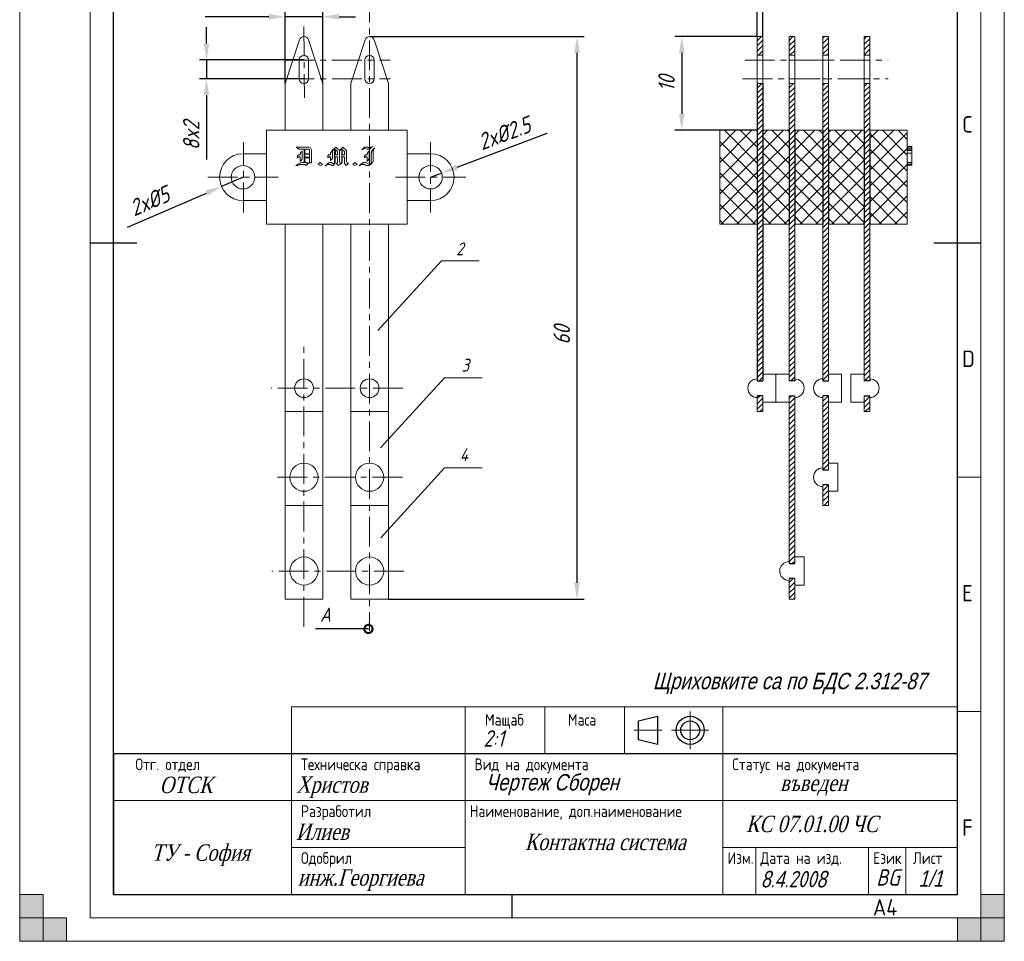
# Model space of a CAD drawing. Extents: x 0 to 210, y 0 to 297.
# Tile 1 of 2: x 0 to 210, y 0 to 197. Entities that reach past the tile are written whole.
import ezdxf
from ezdxf.enums import TextEntityAlignment as Align

# ---------------------------------------------------------------- set-up
doc = ezdxf.new("R2010")
doc.units = 0
doc.linetypes.add('CENTER', pattern=[50.8, 31.75, -6.35, 6.35, -6.35])
doc.layers.get('0').update_dxf_attribs({"linetype": 'CONTINUOUS'})
doc.layers.get('DEFPOINTS').update_dxf_attribs({"linetype": 'CONTINUOUS'})
for name, color, linetype, lineweight in [('AxisLine', 6, 'CENTER', 20), ('Dimensions', 1, 'CONTINUOUS', 20), ('Hatch', 3, 'CONTINUOUS', 20), ('Text35', 3, 'CONTINUOUS', 35), ('Text50', 9, 'CONTINUOUS', 15), ('Thick Line', 5, 'CONTINUOUS', 30), ('ThickLine', 5, 'CONTINUOUS', 30), ('ThinLine', 1, 'CONTINUOUS', 20)]:
    doc.layers.add(name, color=color, linetype=linetype, lineweight=lineweight)
doc.styles.add('ISO Proportional', font='isocp.shx')
doc.styles.get("Standard").update_dxf_attribs({"font": 'simplexc.shx', "width": 0.8, "oblique": 15})
doc.styles.add('WFTEXTn', font='simplexc.shx', dxfattribs={"width": 0.8})
doc.dimstyles.get("Standard").update_dxf_attribs({"dimtxt": 3.5, "dimasz": 3.5, "dimexe": 1.5, "dimexo": 0, "dimgap": 1.5, "dimtad": 1, "dimdsep": 46, "dimtxsty": 'Standard', "dimcen": -1.5, "dimdle": 1.25, "dimadec": 0, "dimazin": 0, "dimtfac": 0.75, "dimtdec": 1, "dimtmove": 0, "dimatfit": 3, "dimfxl": 0, "dimtolj": 1, "dimarcsym": 0})
doc.dimstyles.new('STANDARD$7', dxfattribs={"dimtxt": 3.5, "dimasz": 3.5, "dimexe": 1.5, "dimexo": 0, "dimgap": 1.5, "dimtad": 1, "dimdsep": 46, "dimtxsty": 'Standard', "dimblk1": 'DOTSMALL', "dimblk2": 'DOTSMALL', "dimsah": 1, "dimcen": -1.5, "dimdle": 1.25, "dimadec": 0, "dimazin": 0, "dimtfac": 0.75, "dimtdec": 1, "dimtmove": 0, "dimatfit": 3, "dimldrblk": 'DOTSMALL', "dimfxl": 0, "dimtolj": 1, "dimarcsym": 0})

# ---------------------------------------------------------------- blocks, each defined once
blk = doc.blocks.new('*D13')
at = {"layer": 'DEFPOINTS', "color": 0, "ltscale": 0.2}
for p in [(74.64, 192.98), (118.87, 192.98), (78.63, 72.98)]:
    blk.add_point(p, dxfattribs=at)
at = {"layer": 'Dimensions', "color": 0, "lineweight": -2, "ltscale": 0.2}
for p, q in [((74.64, 192.98), (120.37, 192.98)), ((118.87, 76.48), (118.87, 189.48)), ((78.63, 72.98), (120.37, 72.98))]:
    blk.add_line(p, q, dxfattribs=at)
at = {"layer": 'Dimensions', "color": 0, "ltscale": 0.2}
for points in [[(118.29, 189.48), (119.46, 189.48), (118.87, 192.98)], [(118.29, 76.48), (119.46, 76.48), (118.87, 72.98)]]:
    blk.add_solid(points, dxfattribs=at)
at = {"layer": 'Dimensions', "color": 0, "ltscale": 0.2, "insert": (115.62, 129.34), "char_height": 3.5, "attachment_point": 5, "rotation": 90}
blk.add_mtext('\\A1;60', dxfattribs=at)
blk = doc.blocks.new('*D14')
at = {"layer": 'DEFPOINTS', "color": 0, "ltscale": 0.2}
for p in [(89.97, 163.86), (87.63, 162.98)]:
    blk.add_point(p, dxfattribs=at)
at = {"layer": 'Dimensions', "color": 0, "lineweight": -2, "ltscale": 0.2}
for p, q in [((112.45, 172.29), (93.25, 165.08)), ((87.63, 162.98), (89.97, 163.86))]:
    blk.add_line(p, q, dxfattribs=at)
at = {"layer": 'Dimensions', "color": 0, "ltscale": 0.2}
blk.add_solid([(93.05, 165.63), (93.46, 164.54), (89.97, 163.86)], dxfattribs=at)
at = {"layer": 'Dimensions', "color": 0, "ltscale": 0.2, "insert": (103.35, 172.34), "char_height": 3.5, "attachment_point": 5, "rotation": 20.5639}
blk.add_mtext('\\A1;2x%%c2.5', dxfattribs=at)
blk = doc.blocks.new('*D17')
at = {"layer": 'DEFPOINTS', "color": 0, "ltscale": 0.2}
for p in [(47.63, 162.98), (43.04, 160.99)]:
    blk.add_point(p, dxfattribs=at)
at = {"layer": 'Dimensions', "color": 0, "lineweight": -2, "ltscale": 0.2}
for p, q in [((47.63, 162.98), (43.04, 160.99)), ((23.02, 152.33), (39.83, 159.6))]:
    blk.add_line(p, q, dxfattribs=at)
at = {"layer": 'Dimensions', "color": 0, "ltscale": 0.2}
blk.add_solid([(39.6, 160.14), (40.06, 159.07), (43.04, 160.99)], dxfattribs=at)
at = {"layer": 'Dimensions', "color": 0, "ltscale": 0.2, "insert": (27.69, 157.89), "char_height": 3.5, "attachment_point": 5, "rotation": 23.3936}
blk.add_mtext('\\A1;2x%%c5', dxfattribs=at)
blk = doc.blocks.new('_DOTSMALL')
at = {"color": 0, "linetype": 'ByBlock', "ltscale": 0.5, "const_width": 0.5}
blk.add_lwpolyline([(-0.0625, 0, 1), (0.0625, 0, 1)], format="xyb", close=True, dxfattribs=at)
blk = doc.blocks.new('*D39')
at = {"layer": 'DEFPOINTS', "color": 0, "ltscale": 0.2}
for p in [(157.3, 192.98), (141.21, 172.98), (157.3, 172.98)]:
    blk.add_point(p, dxfattribs=at)
at = {"layer": 'ThinLine', "color": 0, "lineweight": -2, "ltscale": 0.2}
for p, q in [((157.3, 192.98), (139.71, 192.98)), ((141.21, 189.48), (141.21, 176.48)), ((157.3, 172.98), (139.71, 172.98))]:
    blk.add_line(p, q, dxfattribs=at)
at = {"layer": 'ThinLine', "color": 0, "ltscale": 0.2}
for points in [[(140.63, 189.48), (141.8, 189.48), (141.21, 192.98)], [(140.63, 176.48), (141.8, 176.48), (141.21, 172.98)]]:
    blk.add_solid(points, dxfattribs=at)
at = {"layer": 'ThinLine', "color": 0, "ltscale": 0.2, "insert": (137.96, 182.98), "char_height": 3.5, "attachment_point": 5, "rotation": 90}
blk.add_mtext('\\A1;10', dxfattribs=at)
blk = doc.blocks.new('*D41')
at = {"layer": 'DEFPOINTS', "color": 0, "ltscale": 0.2}
for p in [(39.84, 187.98), (60.67, 187.98), (60.63, 183.98)]:
    blk.add_point(p, dxfattribs=at)
at = {"layer": 'ThinLine', "color": 0, "lineweight": -2, "ltscale": 0.2}
for p, q in [((39.84, 191.48), (39.84, 194.98)), ((60.67, 187.98), (38.34, 187.98)), ((39.84, 187.98), (39.84, 183.98)), ((60.63, 183.98), (38.34, 183.98)), ((39.84, 180.48), (39.84, 166.73))]:
    blk.add_line(p, q, dxfattribs=at)
at = {"layer": 'ThinLine', "color": 0, "ltscale": 0.2}
for points in [[(39.25, 191.48), (40.42, 191.48), (39.84, 187.98)], [(39.25, 180.48), (40.42, 180.48), (39.84, 183.98)]]:
    blk.add_solid(points, dxfattribs=at)
at = {"layer": 'ThinLine', "color": 0, "ltscale": 0.2, "insert": (36.59, 171.85), "char_height": 3.5, "attachment_point": 5, "rotation": 90}
blk.add_mtext('\\A1;8x2', dxfattribs=at)
blk = doc.blocks.new('*D42')
at = {"layer": 'DEFPOINTS', "color": 0, "ltscale": 0.2}
for p in [(56.63, 197.21), (56.63, 182.98), (64.63, 182.98)]:
    blk.add_point(p, dxfattribs=at)
at = {"layer": 'ThinLine', "color": 0, "lineweight": -2, "ltscale": 0.2}
for p, q in [((56.63, 182.98), (56.63, 198.71)), ((64.63, 182.98), (64.63, 198.71)), ((53.13, 197.21), (39.57, 197.21)), ((64.63, 197.21), (56.63, 197.21)), ((68.13, 197.21), (71.63, 197.21))]:
    blk.add_line(p, q, dxfattribs=at)
at = {"layer": 'ThinLine', "color": 0, "ltscale": 0.2}
for points in [[(53.13, 197.79), (53.13, 196.62), (56.63, 197.21)], [(68.13, 197.79), (68.13, 196.62), (64.63, 197.21)]]:
    blk.add_solid(points, dxfattribs=at)
at = {"layer": 'ThinLine', "color": 0, "ltscale": 0.2, "insert": (44.6, 200.46), "char_height": 3.5, "attachment_point": 5}
blk.add_mtext('\\A1;8x4', dxfattribs=at)
blk = doc.blocks.new('*D43')
at = {"layer": 'DEFPOINTS', "color": 0, "ltscale": 0.2}
for p in [(157.3, 199.9), (157.3, 192.98), (158.5, 192.98)]:
    blk.add_point(p, dxfattribs=at)
at = {"layer": 'ThinLine', "color": 0, "lineweight": -2, "ltscale": 0.2}
for p, q in [((153.8, 199.9), (136.14, 199.9)), ((157.3, 192.98), (157.3, 201.4)), ((158.5, 199.9), (157.3, 199.9)), ((158.5, 192.98), (158.5, 201.4)), ((162, 199.9), (165.5, 199.9))]:
    blk.add_line(p, q, dxfattribs=at)
at = {"layer": 'ThinLine', "color": 0, "ltscale": 0.2}
for points in [[(153.8, 200.49), (153.8, 199.32), (157.3, 199.9)], [(162, 200.49), (162, 199.32), (158.5, 199.9)]]:
    blk.add_solid(points, dxfattribs=at)
at = {"layer": 'ThinLine', "color": 0, "ltscale": 0.2, "insert": (143.22, 203.15), "char_height": 3.5, "attachment_point": 5}
blk.add_mtext('\\A1;8x0.6', dxfattribs=at)

msp = doc.modelspace()

# ---------------------------------------------------------------- hatches: boundary and pattern name
at = {"layer": 'Hatch', "ltscale": 0.2}
h = msp.add_hatch(dxfattribs=at)
h.set_pattern_fill('ANSI31', color=256, scale=0.25, style=0)
h.paths.add_polyline_path([(165.302, 152.977), (165.302, 172.977), (165.302, 182.977), (164.102, 182.977), (164.102, 172.977), (164.102, 152.977), (164.102, 119.577), (165.302, 119.577), (165.302, 119.977)])
h.paths.add_polyline_path([(172.502, 152.977), (172.502, 172.977), (172.502, 182.977), (171.302, 182.977), (171.302, 172.977), (171.302, 152.977), (171.302, 119.581), (172.502, 119.581)])
h.paths.add_polyline_path([(158.502, 182.977), (157.302, 182.977), (157.302, 119.577), (158.502, 119.577)])
h.paths.add_polyline_path([(181.302, 152.977), (181.302, 172.977), (181.302, 182.977), (180.102, 182.977), (180.102, 172.977), (180.102, 152.977), (180.102, 119.577), (181.302, 119.577), (181.302, 119.977)])
h.paths.add_polyline_path([(181.302, 116.377), (180.102, 116.377), (180.102, 112.977), (181.302, 112.977)])
h.paths.add_polyline_path([(158.502, 116.377), (157.302, 116.377), (157.302, 112.977), (158.502, 112.977)])
h.paths.add_polyline_path([(158.502, 192.977), (157.302, 192.977), (157.302, 188.977), (158.502, 188.977)])
h.paths.add_polyline_path([(165.302, 192.977), (164.102, 192.977), (164.102, 188.977), (165.302, 188.977)])
h.paths.add_polyline_path([(172.502, 192.977), (171.302, 192.977), (171.302, 188.977), (172.502, 188.977)])
h.paths.add_polyline_path([(181.302, 192.977), (180.102, 192.977), (180.102, 188.977), (181.302, 188.977)])
h = msp.add_hatch(dxfattribs=at)
h.set_pattern_fill('ANSI37', color=256, scale=0.75, style=0)
h.paths.add_polyline_path([(157.302, 172.977), (149.302, 172.977), (149.302, 152.977), (157.302, 152.977)])
h.paths.add_polyline_path([(164.102, 172.977), (158.502, 172.977), (158.502, 152.977), (164.102, 152.977)])
h.paths.add_polyline_path([(171.302, 172.977), (165.302, 172.977), (165.302, 152.977), (171.302, 152.977)])
h.paths.add_polyline_path([(172.502, 152.977), (180.102, 152.977), (180.102, 172.977), (172.502, 172.977)])
h.paths.add_polyline_path([(181.302, 152.977), (189.302, 152.977), (189.302, 165.577), (190.302, 165.577), (190.302, 165.761), (189.302, 165.761), (189.302, 168.943), (190.302, 168.943), (190.302, 169.216), (189.302, 169.216), (189.302, 172.977), (181.302, 172.977)])
h = msp.add_hatch(dxfattribs=at)
h.set_pattern_fill('ANSI31', color=256, scale=0.25, style=0)
h.paths.add_polyline_path([(165.302, 116.377), (164.102, 116.377), (164.102, 80.977), (164.102, 80.577), (165.302, 80.577)])
h.paths.add_polyline_path([(172.502, 116.381), (171.302, 116.381), (171.302, 100.977), (171.302, 100.577), (172.502, 100.577)])
h.paths.add_polyline_path([(172.502, 97.377), (171.302, 97.377), (171.302, 92.977), (172.502, 92.977)])
h.paths.add_polyline_path([(165.302, 77.377), (164.102, 77.377), (164.102, 72.977), (165.302, 72.977)])
at = {"layer": 'ThinLine'}
for points in [[(5, 0), (5, 10), (0, 10), (0, 0)], [(210, 0), (205, 0), (205, 10), (210, 10)], [(0, 0), (0, 5), (10, 5), (10, 0)], [(210, 5), (200, 5), (200, 0), (210, 0)]]:
    msp.add_hatch(color=256, dxfattribs=at).paths.add_polyline_path(points)

# ---------------------------------------------------------------- linework, layer by layer
at = {"layer": 'AxisLine', "ltscale": 0.2}
for p, q in [((74.633, 202.313), (74.633, 66.256)), ((60.628, 195.149), (60.717, 179.889)), ((56.434, 187.977), (79.025, 187.977)), ((154.646, 187.977), (185.199, 187.977)), ((56.453, 183.977), (78.981, 183.977)), ((154.183, 183.97), (185.199, 183.97)), ((47.716, 155.477), (47.716, 170.477)), ((87.633, 170.477), (87.633, 155.477)), ((40.133, 162.977), (55.133, 162.977)), ((80.133, 162.977), (95.133, 162.977)), ((60.633, 67.103), (60.633, 127.223)), ((81.725, 117.977), (53.642, 117.977)), ((81.621, 98.977), (54.166, 98.977)), ((81.935, 78.977), (53.746, 78.977))]:
    msp.add_line(p, q, dxfattribs=at)
at = {"layer": 'Hatch', "color": 5, "lineweight": 0, "ltscale": 0.2}
for p, q in [((165.302, 192.977), (164.102, 192.977)), ((164.102, 192.977), (164.102, 188.977)), ((165.302, 188.977), (165.302, 192.977)), ((172.502, 192.977), (171.302, 192.977)), ((171.302, 192.977), (171.302, 188.977)), ((172.502, 188.977), (172.502, 192.977)), ((181.302, 192.977), (180.102, 192.977)), ((180.102, 192.977), (180.102, 188.977)), ((181.302, 188.977), (181.302, 192.977)), ((164.102, 188.977), (165.302, 188.977)), ((171.302, 188.977), (172.502, 188.977)), ((180.102, 188.977), (181.302, 188.977))]:
    msp.add_line(p, q, dxfattribs=at)
at = {"layer": 'Hatch'}
msp.add_open_spline([(190.302, 168.09), (190.302, 168.135), (190.302, 168.226), (190.302, 168.364), (190.302, 168.507), (190.302, 168.604), (190.302, 168.654)], degree=3, knots=[0, 0, 0, 0, 0.2383147, 0.4822659, 0.7358888, 1, 1, 1, 1], dxfattribs=at)
at = {"layer": 'Text50', "ltscale": 0.2}
for p, q in [((76.353, 130.262), (89.974, 145.157)), ((89.974, 145.157), (97.986, 145.157)), ((76.973, 105.255), (90.593, 120.151)), ((90.593, 120.151), (98.605, 120.151)), ((77, 86.066), (90.621, 100.961)), ((90.621, 100.961), (98.633, 100.961))]:
    msp.add_line(p, q, dxfattribs=at)
at = {"layer": 'ThickLine'}
for p, q in [((20, 10), (20, 287)), ((200, 10), (200, 287)), ((15, 149), (25, 149)), ((195, 149), (205, 149)), ((132, 47), (136, 48)), ((132, 43), (132, 47)), ((136, 48), (136, 42)), ((136, 42), (132, 43)), ((105, 5), (105, 10))]:
    msp.add_line(p, q, dxfattribs=at)
at = {"layer": 'ThickLine', "linetype": 'Continuous', "lineweight": 15}
for p, q in [((59.664, 192.286), (56.633, 182.977)), ((61.592, 192.287), (64.633, 182.977)), ((73.674, 192.287), (70.633, 182.977)), ((75.602, 192.286), (78.633, 182.977)), ((157.302, 188.977), (157.302, 192.977)), ((157.302, 192.977), (158.502, 192.977)), ((158.502, 192.977), (158.502, 188.977)), ((164.102, 188.977), (164.102, 192.977)), ((165.302, 192.977), (164.102, 192.977)), ((165.302, 192.977), (165.302, 188.977)), ((171.302, 188.977), (171.302, 192.977)), ((171.302, 192.977), (172.502, 192.977)), ((172.502, 192.977), (172.502, 188.977)), ((180.102, 188.977), (180.102, 192.977)), ((181.302, 192.977), (180.102, 192.977)), ((181.302, 192.977), (181.302, 188.977)), ((59.628, 187.977), (59.628, 183.977)), ((61.628, 187.977), (61.628, 183.977)), ((73.638, 187.977), (73.638, 183.977)), ((75.638, 187.977), (75.638, 183.977)), ((157.302, 188.977), (157.302, 187.977)), ((157.302, 188.977), (158.502, 188.977)), ((157.302, 183.977), (157.302, 187.977)), ((157.302, 187.977), (158.502, 187.977)), ((158.502, 187.977), (158.502, 188.977)), ((158.502, 187.977), (158.502, 183.977)), ((164.102, 188.977), (164.102, 187.977)), ((164.102, 188.977), (165.302, 188.977)), ((164.102, 183.977), (164.102, 187.977)), ((164.102, 187.977), (165.302, 187.977)), ((165.302, 187.977), (165.302, 188.977)), ((165.302, 187.977), (165.302, 183.977)), ((171.302, 188.977), (171.302, 187.977)), ((171.302, 188.977), (172.502, 188.977)), ((171.302, 183.977), (171.302, 187.977)), ((171.302, 187.977), (172.502, 187.977)), ((172.502, 187.977), (172.502, 188.977)), ((172.502, 187.977), (172.502, 183.977)), ((180.102, 188.977), (180.102, 187.977)), ((180.102, 188.977), (181.302, 188.977)), ((180.102, 183.977), (180.102, 187.977)), ((180.102, 187.977), (181.302, 187.977)), ((181.302, 187.977), (181.302, 188.977)), ((181.302, 187.977), (181.302, 183.977)), ((56.633, 182.977), (56.633, 172.977)), ((64.633, 182.977), (64.633, 172.977)), ((70.633, 182.977), (70.633, 172.977)), ((78.633, 182.977), (78.633, 172.977)), ((157.302, 183.977), (157.302, 182.977)), ((157.302, 183.977), (158.502, 183.977)), ((158.502, 182.977), (157.302, 182.977)), ((158.502, 182.977), (158.502, 183.977)), ((164.102, 183.977), (164.102, 182.977)), ((164.102, 183.977), (165.302, 183.977)), ((165.302, 182.977), (164.102, 182.977)), ((164.102, 172.977), (164.102, 182.977)), ((165.302, 182.977), (165.302, 183.977)), ((165.302, 182.977), (165.302, 172.977)), ((171.302, 183.977), (171.302, 182.977)), ((171.302, 183.977), (172.502, 183.977)), ((172.502, 182.977), (171.302, 182.977)), ((171.302, 172.977), (171.302, 182.977)), ((172.502, 182.977), (172.502, 183.977)), ((172.502, 182.977), (172.502, 172.977)), ((180.102, 183.977), (180.102, 182.977)), ((180.102, 183.977), (181.302, 183.977)), ((181.302, 182.977), (180.102, 182.977)), ((180.102, 172.977), (180.102, 182.977)), ((181.302, 182.977), (181.302, 183.977)), ((181.302, 182.977), (181.302, 172.977)), ((82.633, 172.977), (52.633, 172.977)), ((52.633, 172.977), (52.633, 152.977)), ((82.633, 172.977), (82.633, 152.977)), ((157.302, 172.977), (149.302, 172.977)), ((149.302, 152.977), (149.302, 172.977)), ((164.102, 172.977), (158.502, 172.977)), ((171.302, 172.977), (165.302, 172.977)), ((180.102, 172.977), (172.502, 172.977)), ((189.302, 172.977), (181.302, 172.977)), ((189.302, 172.977), (189.302, 169.216)), ((58.998, 169.405), (61.667, 169.405)), ((60.701, 168.969), (59.635, 168.969)), ((60.264, 168.553), (60.264, 166.983)), ((60.701, 166.117), (60.701, 168.969)), ((60.828, 168.969), (60.828, 168.123)), ((61.658, 168.969), (60.828, 168.969)), ((60.828, 168.123), (61.152, 167.957)), ((60.828, 168.02), (60.828, 167.059)), ((61.13, 167.865), (60.828, 168.02)), ((61.487, 167.957), (61.811, 168.123)), ((61.811, 168.02), (61.507, 167.865)), ((61.811, 168.812), (61.658, 168.969)), ((61.667, 169.405), (62.053, 169.212)), ((61.811, 168.123), (61.811, 168.812)), ((61.811, 167.059), (61.811, 168.02)), ((62.053, 169.212), (62.246, 168.828)), ((62.246, 168.828), (62.246, 166.045)), ((66.307, 167.761), (66.307, 168.092)), ((66.676, 168.639), (67.451, 169.405)), ((67.06, 168.97), (66.742, 168.631)), ((66.742, 168.631), (66.742, 167.171)), ((67.177, 168.97), (67.06, 168.97)), ((67.177, 166.091), (67.177, 168.97)), ((67.322, 168.898), (67.322, 167.761)), ((67.757, 168.434), (67.322, 168.898)), ((67.451, 169.405), (68.185, 168.68)), ((67.757, 167.761), (67.757, 168.434)), ((68.185, 168.68), (68.916, 169.405)), ((68.546, 168.961), (68.192, 168.622)), ((68.192, 168.622), (68.192, 166.271)), ((68.676, 168.961), (68.546, 168.961)), ((68.676, 166.095), (68.676, 168.961)), ((68.773, 168.898), (68.773, 167.761)), ((69.256, 168.434), (68.773, 168.898)), ((68.916, 169.405), (69.691, 168.643)), ((69.256, 167.761), (69.256, 168.434)), ((69.691, 168.643), (69.691, 166.28)), ((72.97, 168.833), (73.533, 169.392)), ((73.553, 169.121), (72.97, 168.833)), ((73.533, 169.392), (74.102, 169.392)), ((74.091, 168.943), (73.553, 169.121)), ((74.66, 168.943), (74.091, 168.943)), ((74.526, 168.553), (74.526, 166.983)), ((74.64, 169.213), (75.226, 169.501)), ((75.226, 169.501), (74.66, 168.943)), ((74.961, 166.088), (74.961, 168.09)), ((75.144, 168.654), (75.69, 169.212)), ((75.69, 169.212), (75.396, 168.623)), ((75.396, 168.623), (75.396, 166.431)), ((190.302, 169.501), (189.302, 169.501)), ((189.302, 169.216), (190.302, 169.216)), ((189.302, 168.943), (189.302, 165.761)), ((190.302, 168.943), (189.302, 168.943)), ((190.302, 168.654), (189.302, 168.654)), ((190.302, 168.09), (189.302, 168.09)), ((190.302, 169.216), (190.302, 169.501)), ((190.302, 169.216), (190.302, 168.943)), ((190.302, 168.654), (190.302, 168.943)), ((190.302, 166.088), (190.302, 168.09)), ((52.633, 167.977), (47.633, 167.977)), ((59.123, 165.603), (59.626, 165.931)), ((59.249, 167.556), (59.476, 167.765)), ((59.249, 167.077), (59.249, 167.556)), ((59.505, 167.317), (59.249, 167.077)), ((59.476, 167.765), (59.845, 167.765)), ((59.829, 167.317), (59.505, 167.317)), ((59.626, 165.931), (60.188, 166.117)), ((59.845, 167.765), (59.829, 167.916)), ((59.829, 166.345), (59.829, 167.317)), ((60.188, 166.117), (60.701, 166.117)), ((60.828, 167.059), (61.13, 167.217)), ((61.163, 167.129), (60.844, 166.964)), ((60.844, 166.964), (60.844, 166.117)), ((60.844, 166.117), (60.983, 166.117)), ((61.507, 167.865), (61.13, 167.865)), ((61.13, 167.217), (61.507, 167.217)), ((61.152, 167.957), (61.487, 167.957)), ((61.492, 167.129), (61.163, 167.129)), ((61.811, 166.964), (61.492, 167.129)), ((61.497, 165.939), (61.811, 166.102)), ((61.849, 166.045), (61.499, 165.867)), ((61.507, 167.217), (61.811, 167.059)), ((61.811, 166.102), (61.811, 166.964)), ((62.246, 166.045), (61.849, 166.045)), ((63.673, 165.698), (64.112, 166.117)), ((64.112, 166.117), (64.55, 165.698)), ((65.727, 167.558), (65.948, 167.761)), ((65.727, 167.086), (65.727, 167.558)), ((65.983, 167.326), (65.727, 167.086)), ((65.731, 165.932), (66.111, 166.117)), ((65.948, 167.761), (66.307, 167.761)), ((66.307, 167.326), (65.983, 167.326)), ((66.111, 166.117), (66.499, 166.117)), ((66.307, 166.53), (66.307, 167.326)), ((66.499, 166.117), (66.864, 165.934)), ((66.864, 165.934), (67.019, 165.934)), ((67.019, 165.934), (67.177, 166.091)), ((67.291, 167.326), (67.291, 166.07)), ((67.757, 167.326), (67.291, 167.326)), ((67.322, 167.761), (67.757, 167.761)), ((67.559, 165.906), (67.757, 166.104)), ((67.976, 165.49), (67.559, 165.906)), ((67.757, 166.104), (67.757, 167.326)), ((68.192, 166.271), (68.368, 165.937)), ((68.368, 165.937), (68.514, 165.937)), ((68.514, 165.937), (68.676, 166.095)), ((68.752, 167.326), (68.752, 166.071)), ((69.256, 167.326), (68.752, 167.326)), ((68.773, 167.761), (69.256, 167.761)), ((69.256, 165.89), (69.256, 167.326)), ((70.115, 165.946), (69.652, 165.485)), ((69.691, 166.28), (69.86, 165.946)), ((69.86, 165.946), (70.115, 165.946)), ((71.07, 165.698), (71.509, 166.117)), ((71.509, 166.117), (71.947, 165.698)), ((72.967, 165.932), (73.347, 166.117)), ((73.347, 166.117), (73.735, 166.117)), ((73.51, 167.556), (73.732, 167.765)), ((73.51, 167.077), (73.51, 167.556)), ((73.764, 167.317), (73.51, 167.077)), ((73.732, 167.765), (74.091, 167.765)), ((73.735, 166.117), (74.467, 165.761)), ((74.091, 167.317), (73.764, 167.317)), ((74.091, 167.765), (74.091, 167.916)), ((74.091, 166.345), (74.091, 167.317)), ((74.795, 165.761), (74.961, 166.088)), ((75.396, 166.431), (75.215, 166.051)), ((82.633, 167.977), (87.633, 167.977)), ((190.302, 166.088), (189.302, 166.088)), ((190.302, 165.761), (190.302, 166.088)), ((58.873, 165.44), (59.123, 165.603)), ((60.732, 165.682), (59.834, 165.682)), ((61.119, 165.491), (60.732, 165.682)), ((61.499, 165.867), (61.119, 165.491)), ((64.112, 165.489), (63.673, 165.698)), ((64.55, 165.698), (64.112, 165.489)), ((65.175, 165.392), (65.548, 165.747)), ((65.767, 165.682), (65.175, 165.392)), ((66.295, 165.682), (65.767, 165.682)), ((66.66, 165.489), (66.295, 165.682)), ((66.868, 165.489), (66.66, 165.489)), ((67.072, 165.689), (66.868, 165.489)), ((69.652, 165.485), (69.256, 165.89)), ((71.509, 165.489), (71.07, 165.698)), ((71.947, 165.698), (71.509, 165.489)), ((72.414, 165.392), (72.784, 165.747)), ((73.003, 165.682), (72.414, 165.392)), ((73.531, 165.682), (73.003, 165.682)), ((73.896, 165.489), (73.531, 165.682)), ((74.467, 165.489), (73.896, 165.489)), ((74.467, 165.761), (74.795, 165.761)), ((74.831, 165.682), (74.467, 165.489)), ((74.847, 165.682), (74.831, 165.682)), ((74.857, 165.697), (74.847, 165.682)), ((189.302, 165.761), (190.302, 165.761)), ((189.302, 165.577), (189.302, 152.977)), ((190.302, 165.577), (189.302, 165.577)), ((190.302, 165.577), (190.302, 165.761)), ((47.633, 157.977), (52.633, 157.977)), ((87.633, 157.977), (82.633, 157.977)), ((82.633, 152.977), (52.633, 152.977)), ((56.633, 152.977), (56.633, 112.977)), ((64.633, 152.977), (64.633, 112.977)), ((70.633, 152.977), (70.633, 112.977)), ((78.633, 152.977), (78.633, 112.977)), ((157.302, 152.977), (149.302, 152.977)), ((164.102, 152.977), (158.502, 152.977)), ((164.102, 119.577), (164.102, 152.977)), ((171.302, 152.977), (165.302, 152.977)), ((165.302, 152.977), (165.302, 119.977)), ((171.302, 119.581), (171.302, 152.977)), ((180.102, 152.977), (172.502, 152.977)), ((172.502, 152.977), (172.502, 119.581)), ((180.102, 119.577), (180.102, 152.977)), ((189.302, 152.977), (181.302, 152.977)), ((181.302, 152.977), (181.302, 119.977)), ((161.282, 120.977), (158.502, 120.977)), ((161.282, 120.977), (161.282, 114.977)), ((161.302, 120.977), (164.102, 120.977)), ((161.302, 114.977), (161.302, 120.977)), ((175.302, 120.981), (172.502, 120.981)), ((175.302, 120.981), (175.302, 114.981)), ((177.302, 120.977), (180.102, 120.977)), ((177.302, 120.977), (177.302, 114.977)), ((157.302, 112.977), (157.302, 116.377)), ((158.502, 116.377), (158.502, 112.977)), ((164.102, 80.977), (164.102, 116.377)), ((165.302, 116.377), (165.302, 80.577)), ((171.302, 100.977), (171.302, 116.381)), ((172.502, 116.381), (172.502, 100.577)), ((180.102, 112.977), (180.102, 116.377)), ((181.302, 116.377), (181.302, 112.977)), ((158.502, 114.977), (161.282, 114.977)), ((164.102, 114.977), (161.302, 114.977)), ((172.502, 114.981), (175.302, 114.981)), ((180.102, 114.977), (177.302, 114.977)), ((56.633, 112.977), (56.633, 92.977)), ((64.633, 112.977), (56.633, 112.977)), ((64.633, 112.977), (64.633, 92.977)), ((70.633, 112.977), (70.633, 92.977)), ((78.633, 112.977), (70.633, 112.977)), ((78.633, 112.977), (78.633, 92.977)), ((157.302, 112.977), (158.502, 112.977)), ((181.302, 112.977), (180.102, 112.977)), ((174.502, 101.977), (172.502, 101.977)), ((174.502, 101.977), (174.502, 95.977)), ((171.302, 92.977), (171.302, 97.377)), ((172.502, 97.377), (172.502, 92.977)), ((172.502, 95.977), (174.502, 95.977)), ((56.633, 92.977), (56.633, 72.977)), ((64.633, 92.977), (56.633, 92.977)), ((64.633, 92.977), (64.633, 72.977)), ((70.633, 92.977), (70.633, 72.977)), ((78.633, 92.977), (70.633, 92.977)), ((78.633, 92.977), (78.633, 72.977)), ((172.502, 92.977), (171.302, 92.977)), ((167.302, 81.977), (165.302, 81.977)), ((167.302, 81.977), (167.302, 75.977)), ((164.102, 72.977), (164.102, 77.377)), ((165.302, 77.377), (165.302, 72.977)), ((165.302, 75.977), (167.302, 75.977)), ((64.633, 72.977), (56.633, 72.977)), ((78.633, 72.977), (70.633, 72.977)), ((165.302, 72.977), (164.102, 72.977))]:
    msp.add_line(p, q, dxfattribs=at)
at = {"layer": 'ThickLine', "ltscale": 0.2}
for p, q in [((157.302, 182.977), (157.302, 119.577)), ((158.502, 182.977), (158.502, 119.577)), ((164.102, 172.977), (164.102, 152.977)), ((165.302, 172.977), (165.302, 152.977)), ((171.302, 172.977), (171.302, 152.977)), ((172.502, 172.977), (172.502, 152.977)), ((180.102, 172.977), (180.102, 152.977)), ((181.302, 172.977), (181.302, 152.977)), ((165.302, 119.977), (165.302, 119.577)), ((171.302, 119.981), (171.302, 119.581)), ((181.302, 119.977), (181.302, 119.577)), ((157.302, 119.577), (158.502, 119.577)), ((165.302, 119.577), (164.102, 119.577)), ((171.302, 119.581), (172.502, 119.581)), ((181.302, 119.577), (180.102, 119.577)), ((158.502, 116.377), (157.302, 116.377)), ((164.102, 116.377), (165.302, 116.377)), ((172.502, 116.381), (171.302, 116.381)), ((180.102, 116.377), (181.302, 116.377)), ((171.302, 100.977), (171.302, 100.577)), ((171.302, 100.577), (172.502, 100.577)), ((172.502, 97.377), (171.302, 97.377)), ((164.102, 80.977), (164.102, 80.577)), ((164.102, 80.577), (165.302, 80.577)), ((165.302, 77.377), (164.102, 77.377))]:
    msp.add_line(p, q, dxfattribs=at)
at = {"layer": 'ThickLine'}
msp.add_lwpolyline([(20, 10), (200, 10), (200, 40), (20, 40)], close=True, dxfattribs=at)
at = {"layer": 'ThickLine', "linetype": 'Continuous', "lineweight": 15}
for centre, radius in [((47.633, 162.977), 2.5), ((87.633, 162.977), 2.5), ((60.633, 117.977), 2), ((74.633, 117.977), 2), ((60.633, 98.977), 3), ((74.633, 98.977), 3), ((60.633, 78.977), 3), ((74.633, 78.977), 3)]:
    msp.add_circle(centre, radius, dxfattribs=at)
at = {"layer": 'ThickLine'}
for radius in [3, 2]:
    msp.add_circle((143, 45), radius, dxfattribs=at)
at = {"layer": 'ThickLine', "linetype": 'Continuous', "lineweight": 15}
for centre, radius, start, end in [((60.628, 191.971), 1.014, 18.1405, 161.9113), ((74.638, 191.972), 1.014, 18.03688, 161.91131), ((60.628, 187.977), 1, 0, 180), ((74.638, 187.977), 1, 0, 180), ((60.628, 183.977), 1, 180, 0), ((74.638, 183.977), 1, 180, 0), ((47.633, 162.977), 5, 90, 270), ((87.633, 162.977), 5, 270, 90), ((157.302, 117.977), 2, 90, 270), ((165.302, 117.977), 2, 270, 90), ((171.302, 117.981), 2, 90, 270), ((181.302, 117.977), 2, 270, 90), ((171.302, 98.977), 2, 90, 270), ((164.102, 78.977), 2, 90, 270)]:
    msp.add_arc(centre, radius, start, end, dxfattribs=at)
for points, knots in [([(59.256, 169.152), (59.238, 169.17), (59.2, 169.208), (59.138, 169.267), (59.071, 169.334), (59.023, 169.38), (58.998, 169.405)], [0, 0, 0, 0, 0.2088812, 0.4459221, 0.7081323, 1, 1, 1, 1]), ([(59.635, 168.969), (59.607, 168.982), (59.548, 169.008), (59.456, 169.05), (59.359, 169.1), (59.291, 169.134), (59.256, 169.152)], [0, 0, 0, 0, 0.2196906, 0.4585042, 0.7188365, 1, 1, 1, 1]), ([(59.829, 167.916), (59.841, 167.944), (59.868, 168.003), (59.91, 168.095), (59.959, 168.194), (59.993, 168.262), (60.011, 168.298)], [0, 0, 0, 0, 0.2188128, 0.4566722, 0.7167732, 1, 1, 1, 1]), ([(60.011, 168.298), (60.028, 168.316), (60.065, 168.354), (60.126, 168.414), (60.193, 168.481), (60.24, 168.528), (60.264, 168.553)], [0, 0, 0, 0, 0.2110079, 0.4442869, 0.7087634, 1, 1, 1, 1]), ([(66.307, 168.092), (66.334, 168.147), (66.387, 168.253), (66.478, 168.399), (66.571, 168.529), (66.642, 168.604), (66.676, 168.639)], [0, 0, 0, 0, 0.2781211, 0.5363557, 0.7766772, 1, 1, 1, 1]), ([(74.091, 167.916), (74.103, 167.944), (74.129, 168.003), (74.171, 168.095), (74.221, 168.193), (74.256, 168.262), (74.273, 168.298)], [0, 0, 0, 0, 0.2186405, 0.4563126, 0.7169962, 1, 1, 1, 1]), ([(74.102, 169.392), (74.115, 169.387), (74.144, 169.378), (74.191, 169.362), (74.247, 169.344), (74.309, 169.323), (74.38, 169.3), (74.46, 169.273), (74.547, 169.244), (74.608, 169.224), (74.64, 169.213)], [0, 0, 0, 0, 0.072935, 0.1614674, 0.2639129, 0.3806921, 0.5126482, 0.6602021, 0.8229352, 1, 1, 1, 1]), ([(74.273, 168.298), (74.291, 168.316), (74.328, 168.354), (74.389, 168.413), (74.455, 168.481), (74.501, 168.528), (74.526, 168.553)], [0, 0, 0, 0, 0.211321, 0.4449461, 0.7083313, 1, 1, 1, 1]), ([(74.961, 168.09), (74.975, 168.135), (75.004, 168.226), (75.049, 168.364), (75.096, 168.507), (75.128, 168.604), (75.144, 168.654)], [0, 0, 0, 0, 0.2383147, 0.4822659, 0.7358888, 1, 1, 1, 1]), ([(190.302, 168.09), (190.302, 168.135), (190.302, 168.226), (190.302, 168.364), (190.302, 168.507), (190.302, 168.604), (190.302, 168.654)], [0, 0, 0, 0, 0.2383147, 0.4822659, 0.7358888, 1, 1, 1, 1]), ([(60.082, 166.601), (60.064, 166.582), (60.027, 166.544), (59.966, 166.484), (59.899, 166.418), (59.853, 166.37), (59.829, 166.345)], [0, 0, 0, 0, 0.2110079, 0.4472585, 0.7087634, 1, 1, 1, 1]), ([(60.264, 166.983), (60.252, 166.954), (60.226, 166.895), (60.183, 166.804), (60.134, 166.705), (60.1, 166.636), (60.082, 166.601)], [0, 0, 0, 0, 0.2180843, 0.4566904, 0.7167827, 1, 1, 1, 1]), ([(60.983, 166.117), (60.986, 166.116), (60.998, 166.111), (61.024, 166.102), (61.065, 166.089), (61.122, 166.069), (61.194, 166.046), (61.281, 166.015), (61.384, 165.979), (61.457, 165.953), (61.497, 165.939)], [0, 0, 0, 0, 0.0193499, 0.0694397, 0.1498358, 0.2601121, 0.4006933, 0.5698444, 0.7702035, 1, 1, 1, 1]), ([(65.548, 165.747), (65.558, 165.759), (65.581, 165.785), (65.622, 165.827), (65.673, 165.877), (65.711, 165.913), (65.731, 165.932)], [0, 0, 0, 0, 0.1806398, 0.4018585, 0.676317, 1, 1, 1, 1]), ([(66.56, 166.787), (66.543, 166.769), (66.505, 166.73), (66.445, 166.67), (66.378, 166.603), (66.331, 166.555), (66.307, 166.53)], [0, 0, 0, 0, 0.2100677, 0.4467401, 0.7085632, 1, 1, 1, 1]), ([(66.742, 167.171), (66.73, 167.142), (66.705, 167.083), (66.661, 166.991), (66.612, 166.891), (66.578, 166.823), (66.56, 166.787)], [0, 0, 0, 0, 0.2190079, 0.4584508, 0.7177003, 1, 1, 1, 1]), ([(67.291, 166.07), (67.275, 166.043), (67.24, 165.986), (67.185, 165.896), (67.128, 165.796), (67.091, 165.725), (67.072, 165.689)], [0, 0, 0, 0, 0.2172846, 0.4575262, 0.7181557, 1, 1, 1, 1]), ([(68.752, 166.071), (68.74, 166.057), (68.713, 166.027), (68.667, 165.981), (68.614, 165.928), (68.574, 165.892), (68.554, 165.872)], [0, 0, 0, 0, 0.1959708, 0.4297266, 0.6976885, 1, 1, 1, 1]), ([(72.784, 165.747), (72.794, 165.759), (72.817, 165.785), (72.858, 165.827), (72.909, 165.877), (72.947, 165.913), (72.967, 165.932)], [0, 0, 0, 0, 0.1806398, 0.4018585, 0.676317, 1, 1, 1, 1]), ([(74.343, 166.601), (74.325, 166.582), (74.288, 166.544), (74.227, 166.485), (74.161, 166.417), (74.115, 166.37), (74.091, 166.345)], [0, 0, 0, 0, 0.211321, 0.4479221, 0.7083313, 1, 1, 1, 1]), ([(74.526, 166.983), (74.513, 166.954), (74.487, 166.895), (74.444, 166.804), (74.395, 166.705), (74.361, 166.636), (74.343, 166.601)], [0, 0, 0, 0, 0.2186478, 0.457082, 0.7169868, 1, 1, 1, 1]), ([(75.215, 166.051), (75.19, 166.025), (75.136, 165.972), (75.052, 165.887), (74.958, 165.795), (74.891, 165.731), (74.857, 165.697)], [0, 0, 0, 0, 0.2131431, 0.4506728, 0.7115399, 1, 1, 1, 1]), ([(59.834, 165.682), (59.82, 165.678), (59.783, 165.669), (59.718, 165.651), (59.631, 165.63), (59.545, 165.607), (59.465, 165.587), (59.397, 165.571), (59.324, 165.551), (59.244, 165.532), (59.16, 165.511), (59.069, 165.489), (58.973, 165.464), (58.907, 165.448), (58.873, 165.44)], [0, 0, 0, 0, 0.0456737, 0.1135438, 0.2039638, 0.3173145, 0.3825871, 0.4532228, 0.5295916, 0.6120605, 0.7008163, 0.7941963, 0.8940465, 1, 1, 1, 1]), ([(68.554, 165.872), (68.536, 165.861), (68.499, 165.836), (68.44, 165.797), (68.376, 165.755), (68.308, 165.709), (68.233, 165.659), (68.153, 165.606), (68.067, 165.549), (68.007, 165.51), (67.976, 165.49)], [0, 0, 0, 0, 0.0914054, 0.1937046, 0.3038729, 0.4234241, 0.5517524, 0.6918845, 0.8407961, 1, 1, 1, 1])]:
    msp.add_open_spline(points, degree=3, knots=knots, dxfattribs=at)
at = {"layer": 'ThinLine'}
for p, q in [((0, 297), (0, 0)), ((210, 297), (210, 0)), ((15, 292), (15, 5)), ((205, 292), (205, 5)), ((200, 99), (205, 99)), ((95.002, 40), (95.002, 50)), ((112.002, 40), (112.002, 50)), ((129.002, 40), (129.002, 50)), ((143, 41), (143, 49)), ((150.002, 40), (150.002, 50)), ((200, 49), (205, 49)), ((131, 45), (137, 45)), ((139, 45), (147, 45)), ((58.002, 10), (58.002, 40)), ((95.002, 10), (95.002, 40)), ((150.002, 10), (150.002, 40)), ((20, 30), (200, 30)), ((58.002, 20), (95.002, 20)), ((150.018, 20), (200, 20)), ((157.002, 20), (157.002, 10)), ((181.002, 10.108), (181.002, 20)), ((189, 9.935), (189, 20)), ((15, 5), (205, 5)), ((0, 0), (210, 0))]:
    msp.add_line(p, q, dxfattribs=at)
msp.add_lwpolyline([(58.002, 40), (200, 40), (200, 50), (58.002, 50)], close=True, dxfattribs=at)
at = {"layer": 'ThinLine', "ltscale": 0.5}
for points in [[(5, 0), (5, 10), (0, 10), (0, 0)], [(210, 0), (205, 0), (205, 10), (210, 10)], [(0, 0), (0, 5), (10, 5), (10, 0)], [(210, 5), (200, 5), (200, 0), (210, 0)]]:
    msp.add_lwpolyline(points, close=True, dxfattribs=at)

# ---------------------------------------------------------------- texts
at = {"layer": 'Text35', "ltscale": 0.5, "style": 'ISO Proportional'}
for s, p in [('C', (201, 172.5)), ('D', (201, 122.5)), ('E', (201, 72.5)), ('F', (201, 22.5)), ('A4', (182, 5.5))]:
    msp.add_text(s, height=3.5, dxfattribs=at).set_placement(p)
at = {"layer": 'Text35', "style": 'WFTEXTn', "width": 0.8}
for s, p in [('Мащаб', (103.381, 46)), ('Маса', (119.952, 46)), ('Отг. отдел', (31.571, 36.5))]:
    msp.add_text(s, height=2.5, dxfattribs=at).set_placement(p, align=Align.CENTER)
for s, p in [('Техническа справка', (60, 36.5)), ('Вид на документа', (97, 36.5)), ('Статус на документа', (152, 36.5)), ('Разработил', (60, 26.5)), ('Наименование, доп.наименование', (96, 26.5)), ('Одобрил', (60, 16.5)), ('Изм.', (151, 16.5)), ('Дата на изд.', (157.998, 16.5)), ('Език', (182.017, 16.5)), ('Лист', (190.514, 16.5))]:
    msp.add_text(s, height=2.5, dxfattribs=at).set_placement(p)
at = {"layer": 'Text50', "ltscale": 0.2, "oblique": 15, "width": 0.8}
for s, p in [('2', (93.105, 146.327)), ('3', (94.238, 121.508)), ('4', (93.873, 102.404))]:
    msp.add_text(s, height=2.731, dxfattribs=at).set_placement(p)
at = {"layer": 'Text50', "ltscale": 0.2, "insert": (135.029, 57.271), "char_height": 3.5, "width": 68.95304, "attachment_point": 1}
msp.add_mtext('{\\fArial|b0|i0|c204|p34;Щриховките са по БДС \\fArial|b0|i0|c0|p34;2.312-87}', dxfattribs=at)
at = {"layer": 'Thick Line', "ltscale": 0.2, "insert": (98.893, 45.012), "char_height": 3.5, "width": 4.50168, "attachment_point": 1}
msp.add_mtext('2:1', dxfattribs=at)
at = {"layer": 'ThickLine', "ltscale": 0.2, "char_height": 3.5, "attachment_point": 1}
for s, insert, width in [('{\\fArial|b0|i0|c204|p34;Чертеж Сборен}', (99.372, 35.671), 42.77271), ('{\\fTimes New Roman|b0|i0|c204|p18;ОТСК}', (29.833, 35.124), 10.65889), ('{\\fTimes New Roman|b0|i0|c204|p18;Христов}', (58.952, 35.17), 30.21725), ('{\\fTimes New Roman|b0|i0|c204|p18;въведен}', (162.189, 35.545), 41.74542), ('{\\fTimes New Roman|b0|i0|c204|p18;КС 07.0\\fTimes New Roman|b0|i0|c0|p18;1\\fTimes New Roman|b0|i0|c204|p18;.00 ЧС}', (154.915, 26.793), 35.82142), ('{\\fTimes New Roman|b0|i0|c204|p18;Илиев}', (58.919, 25.125), 30.21725), ('{\\fTimes New Roman|b0|i0|c204|p18;Контактна система}', (107.739, 22.945), 38.00317), ('{\\fTimes New Roman|b0|i0|c204|p18;ТУ - София}', (28.088, 20.682), 22.91612), ('{\\fTimes New Roman|b0|i0|c204|p18;инж.Георгиева}', (59.332, 15.373), 30.21725), ('{\\fProxy 1|b0|i0|c204|p0;8}.{\\fProxy 1|b0|i0|c204|p0;4}.200{\\fProxy 1|b0|i0|c204|p0;8}', (158.064, 15.015), 21.25045), ('BG', (182.692, 15.366), 3.91532), ('{\\fProxy 1|b0|i0|c204|p0;1/1}', (191.687, 15.133), 6.21844)]:
    msp.add_mtext(s, dxfattribs=dict(at, insert=insert, width=width))
at = {"layer": 'ThinLine', "ltscale": 0.2, "oblique": 15, "width": 0.8}
msp.add_text('A', height=3.052, dxfattribs=at).set_placement((64.07, 68.153))

# ---------------------------------------------------------------- dimensions: what is measured, and where the dimension line sits
at = {"layer": 'Dimensions', "ltscale": 0.2}
dim = msp.add_linear_dim(base=(118.872, 192.981), p1=(78.633, 72.977), p2=(74.637, 192.981), angle=90, text='60', dimstyle='Standard', dxfattribs=at)
dim.commit()
dim.dimension.update_dxf_attribs({"geometry": '*D13', "text_midpoint": (118.872, 129.338), "dimtype": 160})
dim = msp.add_radius_dim(center=(87.633, 162.977), mpoint=(89.974, 163.855), text='2x%%c2.5', dimstyle='Standard', dxfattribs=at)
dim.commit()
dim.dimension.update_dxf_attribs({"geometry": '*D14', "text_midpoint": (103.347, 172.343)})
dim = msp.add_radius_dim(center=(47.633, 162.977), mpoint=(43.044, 160.992), text='2x%%c5', dimstyle='Standard', dxfattribs=at)
dim.commit()
dim.dimension.update_dxf_attribs({"geometry": '*D17', "text_midpoint": (28.984, 154.909), "dimtype": 164})
at = {"layer": 'ThinLine', "ltscale": 0.2}
for base, p1, p2, text, picture, middle in [((157.302, 199.903), (158.502, 192.977), (157.302, 192.977), '8x0.6', '*D43', (143.222, 203.153)), ((56.633, 197.205), (64.633, 182.977), (56.633, 182.977), '8x4', '*D42', (44.599, 200.455))]:
    dim = msp.add_linear_dim(base=base, p1=p1, p2=p2, text=text, dimstyle='Standard', dxfattribs=at)
    dim.commit()
    dim.dimension.update_dxf_attribs({"geometry": picture, "text_midpoint": middle})
dim = msp.add_linear_dim(base=(39.838, 187.977), p1=(60.628, 183.977), p2=(60.67, 187.977), angle=90, text='8x2', dimstyle='Standard', dxfattribs=at)
dim.commit()
dim.dimension.update_dxf_attribs({"geometry": '*D41', "text_midpoint": (39.838, 171.853), "dimtype": 160})
dim = msp.add_linear_dim(base=(141.212, 172.977), p1=(157.302, 192.977), p2=(157.302, 172.977), angle=90, text='10', dimstyle='Standard', dxfattribs=at)
dim.commit()
dim.dimension.update_dxf_attribs({"geometry": '*D39', "text_midpoint": (137.962, 182.977)})

# ---------------------------------------------------------------- leaders
msp.add_leader([(74.38, 66.631), (63.096, 66.631)], dimstyle='STANDARD$7', override={"dimgap": 1.5, "dimtad": 0}, dxfattribs=at)

doc.saveas('drawing.dxf')
